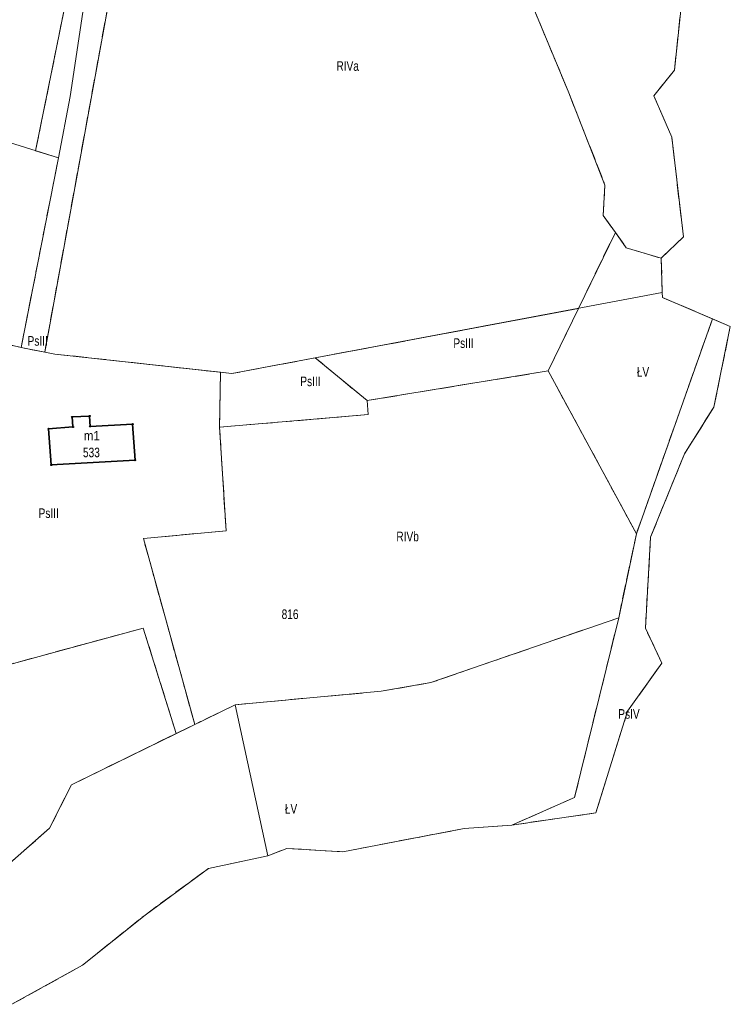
# Model space of a CAD drawing. Header units: metres. Extents: x 7496145 to 7500200, y 5498500 to 5502080.
# Tile 174 of 202: x 7499958 to 7500069, y 5500118 to 5500272. Entities that reach past the tile are written whole.
import ezdxf
from ezdxf.enums import TextEntityAlignment as Align

# ---------------------------------------------------------------- set-up
doc = ezdxf.new("R2010")
doc.units = ezdxf.units.M
doc.header["$MEASUREMENT"] = 0
for name, pattern in [('2.25_0.75', [3, 2.25, -0.75]), ('219-1000', [0]), ('egug-1000', [0])]:
    doc.linetypes.add(name, pattern=pattern)
doc.layers.get('0').update_dxf_attribs({"color": 2, "linetype": 'CONTINUOUS', "lineweight": 5})
for name, color, linetype in [('209-oznaczenie konturu klasyfikacyjnego', 7, 'CONTINUOUS'), ('211-numer działki ewidencyjnej', 7, 'CONTINUOUS'), ('217-kontur klasyfikacyjny', 7, 'CONTINUOUS'), ('218-kontur użytku gruntowego', 7, 'CONTINUOUS'), ('219-działka ewidencyjna', 7, 'CONTINUOUS'), ('312-budynek ewidencyjny', 7, 'CONTINUOUS'), ('312-oznaczenie budynku ewidencyjnego', 7, 'CONTINUOUS'), ('312-oznaczenie budynku ewidencyjnego-Atr117', 7, 'CONTINUOUS'), ('Punkt budynku', 7, 'CONTINUOUS')]:
    doc.layers.add(name, color=color, linetype=linetype)
doc.styles.get("Standard").update_dxf_attribs({"font": 'Working1250', "width": 0.75})

# ---------------------------------------------------------------- blocks, each defined once
blk = doc.blocks.new('PUNKTBUD')
at = {"color": 0}
blk.add_circle((0, 0), 0.09, dxfattribs=at)

msp = doc.modelspace()

# ---------------------------------------------------------------- linework, layer by layer
at = {"layer": '217-kontur klasyfikacyjny', "color": 3, "linetype": '2.25_0.75', "lineweight": 18, "flags": 128}
for points in [[(7499960.1, 5500251.77), (7499969.76, 5500299.51)], [(7499975.23, 5500295.42), (7499961.52, 5500220.29)], [(7500060, 5500264.39), (7500061.94, 5500282.68)], [(7500036.58, 5500277.41), (7500043.47, 5500260.86)], [(7500056.8, 5500260.37), (7500060, 5500264.39)], [(7500043.47, 5500260.86), (7500049.14, 5500246.41)], [(7500059.58, 5500253.89), (7500056.8, 5500260.37)], [(7500061.4, 5500238.32), (7500059.58, 5500253.89)], [(7499957.84, 5500220.99), (7499963.65, 5500250.66)], [(7499963.65, 5500250.66), (7499960.1, 5500251.77)], [(7500049.14, 5500246.41), (7500048.86, 5500241.65)], [(7500048.86, 5500241.65), (7500050.76, 5500238.99)], [(7500045, 5500227.13), (7500050.76, 5500238.99)], [(7500050.76, 5500238.99), (7500052.45, 5500236.62)], [(7500057.94, 5500234.97), (7500061.4, 5500238.32)], [(7500052.45, 5500236.62), (7500057.94, 5500234.97)], [(7500058.09, 5500229.59), (7500057.94, 5500234.97)], [(7500058.13, 5500228.83), (7500058.09, 5500229.59)], [(7500065.96, 5500225.5), (7500058.13, 5500228.83)], [(7499936.97, 5500226.04), (7499957.84, 5500220.99)], [(7500003.83, 5500219.39), (7500045, 5500227.13)], [(7500040.26, 5500217.35), (7500045, 5500227.13)], [(7500065.96, 5500225.5), (7500054.06, 5500191.89)], [(7500068.74, 5500224.31), (7500065.96, 5500225.5)], [(7500066.17, 5500211.69), (7500068.74, 5500224.31)], [(7499961.52, 5500220.29), (7499957.84, 5500220.99)], [(7499963.12, 5500219.99), (7499961.52, 5500220.29)], [(7499988.99, 5500217.13), (7499963.12, 5500219.99)], [(7500003.83, 5500219.39), (7499990.8, 5500216.93)], [(7500011.94, 5500212.71), (7500003.83, 5500219.39)], [(7499988.86, 5500208.55), (7499988.99, 5500217.13)], [(7499990.8, 5500216.93), (7499988.99, 5500217.13)], [(7500040.26, 5500217.35), (7500011.94, 5500212.71)], [(7500054.06, 5500191.89), (7500040.26, 5500217.35)], [(7500011.94, 5500212.71), (7500012.11, 5500210.51)], [(7500012.11, 5500210.51), (7499988.86, 5500208.55)], [(7500061.57, 5500204.39), (7500066.17, 5500211.69)], [(7499989.89, 5500192.33), (7499988.86, 5500208.55)], [(7500056.28, 5500191.37), (7500061.57, 5500204.39)], [(7499976.95, 5500191.15), (7499989.89, 5500192.33)], [(7500051.28, 5500178.75), (7500054.06, 5500191.89)], [(7499984.98, 5500162.07), (7499976.95, 5500191.15)], [(7500055.46, 5500177.11), (7500056.28, 5500191.37)], [(7500051.28, 5500178.75), (7500021.93, 5500168.61)], [(7500044.39, 5500150.64), (7500051.28, 5500178.75)], [(7499976.93, 5500177.14), (7499929.22, 5500164.15)], [(7499982.07, 5500160.65), (7499976.93, 5500177.14)], [(7500058.05, 5500171.67), (7500055.46, 5500177.11)], [(7500052.68, 5500164.14), (7500058.05, 5500171.67)], [(7500014.16, 5500167.25), (7499991.28, 5500165.15)], [(7500021.93, 5500168.61), (7500014.16, 5500167.25)], [(7499991.28, 5500165.15), (7499984.98, 5500162.07)], [(7500047.69, 5500148.22), (7500052.68, 5500164.14)], [(7499982.07, 5500160.65), (7499984.98, 5500162.07)], [(7499965.69, 5500152.63), (7499982.07, 5500160.65)], [(7499962.28, 5500145.82), (7499965.69, 5500152.63)], [(7500034.59, 5500146.33), (7500044.39, 5500150.64)], [(7500034.59, 5500146.33), (7500047.69, 5500148.22)], [(7499944.85, 5500130.5), (7499962.28, 5500145.82)], [(7500008.13, 5500142.15), (7500027.13, 5500145.79)], [(7500027.13, 5500145.79), (7500034.59, 5500146.33)], [(7499996.42, 5500141.54), (7499999.41, 5500142.69)], [(7499999.41, 5500142.69), (7500008.13, 5500142.15)], [(7499987.12, 5500139.56), (7499996.42, 5500141.54)], [(7499977.21, 5500132.26), (7499987.12, 5500139.56)], [(7499967.42, 5500124.41), (7499977.21, 5500132.26)], [(7499956.38, 5500118.3), (7499967.42, 5500124.41)]]:
    msp.add_lwpolyline(points, dxfattribs=at)
at = {"layer": '218-kontur użytku gruntowego', "color": 3, "linetype": 'egug-1000', "lineweight": 18, "flags": 128}
for points in [[(7499960.1, 5500251.77), (7499969.76, 5500299.51)], [(7499975.23, 5500295.42), (7499961.52, 5500220.29)], [(7500060, 5500264.39), (7500061.94, 5500282.68)], [(7500036.58, 5500277.41), (7500043.47, 5500260.86)], [(7500056.8, 5500260.37), (7500060, 5500264.39)], [(7500043.47, 5500260.86), (7500049.14, 5500246.41)], [(7500059.58, 5500253.89), (7500056.8, 5500260.37)], [(7500061.4, 5500238.32), (7500059.58, 5500253.89)], [(7499957.84, 5500220.99), (7499963.65, 5500250.66)], [(7499963.65, 5500250.66), (7499960.1, 5500251.77)], [(7500049.14, 5500246.41), (7500048.86, 5500241.65)], [(7500048.86, 5500241.65), (7500050.76, 5500238.99)], [(7500045, 5500227.13), (7500050.76, 5500238.99)], [(7500050.76, 5500238.99), (7500052.45, 5500236.62)], [(7500057.94, 5500234.97), (7500061.4, 5500238.32)], [(7500052.45, 5500236.62), (7500057.94, 5500234.97)], [(7500058.09, 5500229.59), (7500057.94, 5500234.97)], [(7500058.13, 5500228.83), (7500058.09, 5500229.59)], [(7500065.96, 5500225.5), (7500058.13, 5500228.83)], [(7499936.97, 5500226.04), (7499957.84, 5500220.99)], [(7500003.83, 5500219.39), (7500045, 5500227.13)], [(7500040.26, 5500217.35), (7500045, 5500227.13)], [(7500065.96, 5500225.5), (7500054.06, 5500191.89)], [(7500068.74, 5500224.31), (7500065.96, 5500225.5)], [(7500066.17, 5500211.69), (7500068.74, 5500224.31)], [(7499961.52, 5500220.29), (7499957.84, 5500220.99)], [(7499963.12, 5500219.99), (7499961.52, 5500220.29)], [(7499988.99, 5500217.13), (7499963.12, 5500219.99)], [(7500003.83, 5500219.39), (7499990.8, 5500216.93)], [(7500011.94, 5500212.71), (7500003.83, 5500219.39)], [(7499988.86, 5500208.55), (7499988.99, 5500217.13)], [(7499990.8, 5500216.93), (7499988.99, 5500217.13)], [(7500040.26, 5500217.35), (7500011.94, 5500212.71)], [(7500054.06, 5500191.89), (7500040.26, 5500217.35)], [(7500011.94, 5500212.71), (7500012.11, 5500210.51)], [(7500012.11, 5500210.51), (7499988.86, 5500208.55)], [(7500061.57, 5500204.39), (7500066.17, 5500211.69)], [(7499989.89, 5500192.33), (7499988.86, 5500208.55)], [(7500056.28, 5500191.37), (7500061.57, 5500204.39)], [(7499976.95, 5500191.15), (7499989.89, 5500192.33)], [(7500051.28, 5500178.75), (7500054.06, 5500191.89)], [(7499984.98, 5500162.07), (7499976.95, 5500191.15)], [(7500055.46, 5500177.11), (7500056.28, 5500191.37)], [(7500051.28, 5500178.75), (7500021.93, 5500168.61)], [(7500044.39, 5500150.64), (7500051.28, 5500178.75)], [(7499976.93, 5500177.14), (7499929.22, 5500164.15)], [(7499982.07, 5500160.65), (7499976.93, 5500177.14)], [(7500058.05, 5500171.67), (7500055.46, 5500177.11)], [(7500052.68, 5500164.14), (7500058.05, 5500171.67)], [(7500014.16, 5500167.25), (7499991.28, 5500165.15)], [(7500021.93, 5500168.61), (7500014.16, 5500167.25)], [(7499991.28, 5500165.15), (7499984.98, 5500162.07)], [(7500047.69, 5500148.22), (7500052.68, 5500164.14)], [(7499982.07, 5500160.65), (7499984.98, 5500162.07)], [(7499965.69, 5500152.63), (7499982.07, 5500160.65)], [(7499962.28, 5500145.82), (7499965.69, 5500152.63)], [(7500034.59, 5500146.33), (7500044.39, 5500150.64)], [(7500034.59, 5500146.33), (7500047.69, 5500148.22)], [(7499944.85, 5500130.5), (7499962.28, 5500145.82)], [(7500008.13, 5500142.15), (7500027.13, 5500145.79)], [(7500027.13, 5500145.79), (7500034.59, 5500146.33)], [(7499996.42, 5500141.54), (7499999.41, 5500142.69)], [(7499999.41, 5500142.69), (7500008.13, 5500142.15)], [(7499987.12, 5500139.56), (7499996.42, 5500141.54)], [(7499977.21, 5500132.26), (7499987.12, 5500139.56)], [(7499967.42, 5500124.41), (7499977.21, 5500132.26)], [(7499956.38, 5500118.3), (7499967.42, 5500124.41)]]:
    msp.add_lwpolyline(points, dxfattribs=at)
at = {"layer": '219-działka ewidencyjna', "color": 3, "linetype": '219-1000', "lineweight": 18, "flags": 128}
for points in [[(7499973.43, 5500313.11), (7499965.52, 5500260.25)], [(7500060, 5500264.39), (7500061.94, 5500282.68)], [(7499902.23, 5500269.91), (7499963.65, 5500250.66)], [(7500056.8, 5500260.37), (7500060, 5500264.39)], [(7499963.65, 5500250.66), (7499965.52, 5500260.25)], [(7500056.8, 5500260.37), (7500059.58, 5500253.89)], [(7500059.58, 5500253.89), (7500061.4, 5500238.32)], [(7499957.84, 5500220.99), (7499963.65, 5500250.66)], [(7500057.94, 5500234.97), (7500061.4, 5500238.32)], [(7500057.94, 5500234.97), (7500058.09, 5500229.59)], [(7499990.8, 5500216.93), (7500058.09, 5500229.59)], [(7500058.13, 5500228.83), (7500058.09, 5500229.59)], [(7500058.13, 5500228.83), (7500068.74, 5500224.31)], [(7499936.97, 5500226.04), (7499957.84, 5500220.99)], [(7500066.17, 5500211.69), (7500068.74, 5500224.31)], [(7499963.12, 5500219.99), (7499957.84, 5500220.99)], [(7499963.12, 5500219.99), (7499990.8, 5500216.93)], [(7500061.57, 5500204.39), (7500066.17, 5500211.69)], [(7500056.28, 5500191.37), (7500061.57, 5500204.39)], [(7500055.46, 5500177.11), (7500056.28, 5500191.37)], [(7500055.46, 5500177.11), (7500058.05, 5500171.67)], [(7500052.68, 5500164.14), (7500058.05, 5500171.67)], [(7499965.69, 5500152.63), (7499991.28, 5500165.15)], [(7499996.42, 5500141.54), (7499991.28, 5500165.15)], [(7500047.69, 5500148.22), (7500052.68, 5500164.14)], [(7499962.28, 5500145.82), (7499965.69, 5500152.63)], [(7500034.59, 5500146.33), (7500047.69, 5500148.22)], [(7499944.85, 5500130.5), (7499962.28, 5500145.82)], [(7500008.13, 5500142.15), (7500027.13, 5500145.79)], [(7500027.13, 5500145.79), (7500034.59, 5500146.33)], [(7499999.41, 5500142.69), (7499996.42, 5500141.54)], [(7499999.41, 5500142.69), (7500008.13, 5500142.15)], [(7499987.12, 5500139.56), (7499996.42, 5500141.54)], [(7499977.21, 5500132.26), (7499987.12, 5500139.56)], [(7499967.42, 5500124.41), (7499977.21, 5500132.26)], [(7499956.38, 5500118.3), (7499967.42, 5500124.41)]]:
    msp.add_lwpolyline(points, dxfattribs=at)
at = {"layer": '312-budynek ewidencyjny', "color": 7, "linetype": 'Continuous', "lineweight": 35, "flags": 128}
for points in [[(7499965.82, 5500210.15), (7499968.54, 5500210.29)], [(7499965.94, 5500208.58), (7499965.82, 5500210.15)], [(7499968.54, 5500210.29), (7499968.62, 5500208.68)], [(7499968.62, 5500208.68), (7499975.27, 5500209.03)], [(7499975.27, 5500209.03), (7499975.64, 5500203.39)], [(7499962.12, 5500208.29), (7499965.94, 5500208.58)], [(7499962.55, 5500202.64), (7499962.12, 5500208.29)], [(7499975.64, 5500203.39), (7499962.55, 5500202.64)]]:
    msp.add_lwpolyline(points, dxfattribs=at)

# ---------------------------------------------------------------- block references
at = {"layer": 'Punkt budynku', "color": 5, "linetype": 'Continuous', "lineweight": 13}
for p in [(7499968.54, 5500210.29), (7499965.82, 5500210.15), (7499968.62, 5500208.68), (7499975.27, 5500209.03), (7499962.12, 5500208.29), (7499965.94, 5500208.58), (7499962.55, 5500202.64), (7499975.64, 5500203.39)]:
    msp.add_blockref('PUNKTBUD', p, dxfattribs=at)

# ---------------------------------------------------------------- texts
at = {"layer": '209-oznaczenie konturu klasyfikacyjnego', "color": 3, "linetype": 'Continuous', "lineweight": 18, "width": 0.79}
for s, p in [('RIVa', (7500007.14, 5500264.28)), ('PsIII', (7499958.84, 5500221.29)), ('PsIII', (7500025.43, 5500220.94)), ('ŁV', (7500054.11, 5500216.44)), ('PsIII', (7500001.49, 5500214.97)), ('PsIII', (7499960.56, 5500194.35)), ('RIVb', (7500016.51, 5500190.71)), ('PsIV', (7500051.22, 5500162.96)), ('ŁV', (7499999.07, 5500148.12))]:
    msp.add_text(s, height=1.5, dxfattribs=at).set_placement(p)
at = {"layer": '211-numer działki ewidencyjnej', "color": 3, "linetype": 'Continuous', "lineweight": 18, "width": 0.79}
msp.add_text('816', height=1.5, dxfattribs=at).set_placement((7499998.57, 5500180.05), align=Align.TOP_LEFT)
at = {"layer": '312-oznaczenie budynku ewidencyjnego', "color": 7, "linetype": 'Continuous', "lineweight": 18, "width": 0.79}
msp.add_text('533', height=1.5, dxfattribs=at).set_placement((7499967.5, 5500205.35), align=Align.TOP_LEFT)
at = {"layer": '312-oznaczenie budynku ewidencyjnego-Atr117', "color": 7, "width": 0.9}
msp.add_text('m1', height=1.5, dxfattribs=at).set_placement((7499968.88, 5500206.47), align=Align.CENTER)

doc.saveas('drawing.dxf')
